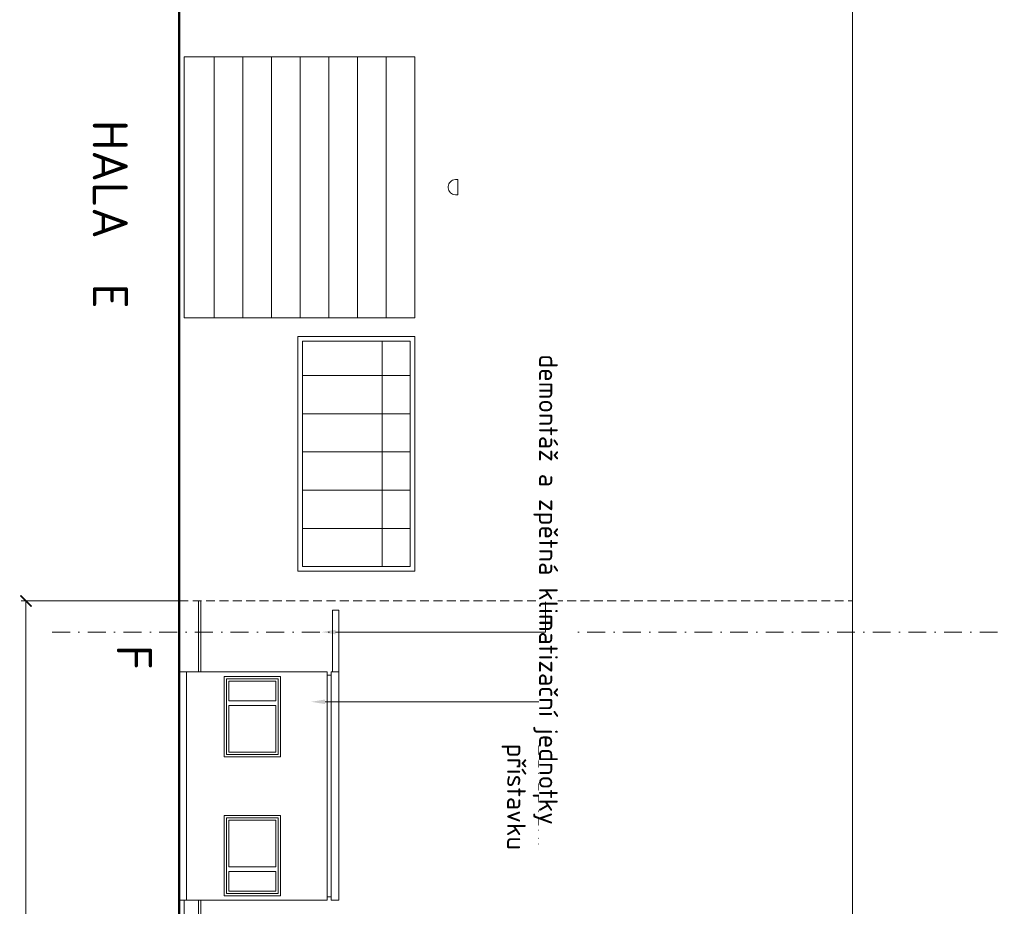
# Model space of a CAD drawing. Header units: millimetres. Extents: x -725694 to 5289369, y -1488057 to 2187451.
# Tile 55 of 256: x -62540 to -41505, y 75338 to 94291. Entities that reach past the tile are written whole.
import ezdxf
from ezdxf import colors
from ezdxf.entities.mleader import LeaderData, LeaderLine
from ezdxf.math import Vec2, Vec3

# ---------------------------------------------------------------- set-up
doc = ezdxf.new("R2010")
doc.units = ezdxf.units.MM
for name, pattern in [('CENTERX2', [101.6, 63.5, -12.7, 12.7, -12.7]), ('DASHDOT', [25.4, 12.7, -6.35, 0, -6.35]), ('HIDDEN', [9.525, 6.35, -3.175])]:
    doc.linetypes.add(name, pattern=pattern)
doc.layers.get('Defpoints').update_dxf_attribs({"color": 8})
for name, color, linetype, lineweight in [('A99_N_kce-pohl', 1, 'Continuous', 9), ('A99_N_koty-200', 5, 'Continuous', 5), ('A99_N_koty-200 @ 200', 5, 'Continuous', 5), ('A99_N_txt-popis-200', 240, 'Continuous', 5), ('A99_N_txt-popis-50 @ 200', 240, 'Continuous', 9), ('A99_S_kce-pohl', 7, 'Continuous', 5), ('A99_S_osy', 1, 'CENTERX2', 5), ('A99_S_txt-popis-200 @ 200', 240, 'Continuous', 9)]:
    doc.layers.add(name, color=color, linetype=linetype, lineweight=lineweight)
doc.styles.add('A99_kota', font='isocpeur.ttf', dxfattribs={"height": 2})
doc.styles.add('A99_popis', font='isocpeur.ttf')
doc.styles.add('ad_popis 100', font='isocpeur.ttf', dxfattribs={"height": 200})
doc.styles.get("Standard").update_dxf_attribs({"font": 'isocpeur.ttf', "width": 0.75})
doc.dimstyles.new('A99_kota_200 new', dxfattribs={"dimscale": 200, "dimtxt": 2, "dimasz": 1.2, "dimexe": 0.5, "dimexo": 1.5, "dimgap": 0.3, "dimtad": 1, "dimdec": 0, "dimzin": 3, "dimdsep": 46, "dimtxsty": 'A99_kota', "dimblk": 'ARCHTICK', "dimcen": 2.5, "dimazin": 2, "dimtfac": 0.75, "dimtdec": 0, "dimtmove": 2, "dimatfit": 0, "dimfxl": 0, "dimtolj": 1, "dimtzin": 0, "dimlwd": 5, "dimlwe": 5, "dimarcsym": 0})

# ---------------------------------------------------------------- blocks, each defined once
blk = doc.blocks.new('_ArchTick')
at = {"color": 0, "linetype": 'ByBlock', "const_width": 0.15}
blk.add_lwpolyline([(-0.5, -0.5), (0.5, 0.5)], dxfattribs=at)
blk = doc.blocks.new('*D352')
at = {"layer": 'A99_N_koty-200', "color": 0, "lineweight": 5, "transparency": 16777216}
for p, q in [((-59020, 81865), (-62507, 81865)), ((-62407, 81865), (-62407, 45380)), ((-62025, 45380), (-62507, 45380))]:
    blk.add_line(p, q, dxfattribs=at)
at = {"layer": 'Defpoints', "color": 0, "linetype": 'Continuous', "lineweight": 0, "transparency": 16777216}
for p in [(-58720, 81865), (-62407, 45380), (-61725, 45380)]:
    blk.add_point(p, dxfattribs=at)
at = {"layer": 'A99_N_koty-200', "color": 0, "linetype": 'Continuous', "lineweight": 5, "transparency": 16777216, "xscale": 240, "yscale": 240, "zscale": 240}
for p, rotation in [((-62407, 81865), 89.99999999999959), ((-62407, 45380), 269.9999999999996)]:
    blk.add_blockref('_ArchTick', p, dxfattribs=dict(at, rotation=rotation))
at = {"layer": 'A99_N_koty-200', "color": 0, "linetype": 'Continuous', "lineweight": 5, "transparency": 16777216, "insert": (-61880, 54895), "char_height": 400, "attachment_point": 5, "rotation": 270, "style": 'A99_kota', "bg_fill": 3, "box_fill_scale": 1.1, "bg_fill_color": 256, "bg_fill_true_color": 13158600, "bg_fill_transparency": 0}
blk.add_mtext('\\A1;I. ETAPA', dxfattribs=at)

msp = doc.modelspace()

# ---------------------------------------------------------------- linework, layer by layer
at = {"layer": 'A99_N_kce-pohl', "color": 1, "lineweight": 9}
msp.add_lwpolyline([(-55719.8, 80350), (-55854.8, 80350), (-55854.8, 81665), (-55719.8, 81665)], close=True, dxfattribs=at)
at = {"layer": 'A99_S_kce-pohl', "lineweight": 50}
msp.add_line((-59129.8, -6660), (-59129.8, 103094.6), dxfattribs=at)
at = {"layer": 'A99_S_kce-pohl', "lineweight": 5}
for p, q in [((-54099.8, 93500), (-59029.8, 93500)), ((-59029.8, 87920), (-59029.8, 93500)), ((-58387.3, 93500), (-58387.3, 87920)), ((-57774.8, 93500), (-57774.8, 87920)), ((-57162.3, 93500), (-57162.3, 87920)), ((-56549.8, 93500), (-56549.8, 87920)), ((-55937.3, 93500), (-55937.3, 87920)), ((-55324.8, 93500), (-55324.8, 87920)), ((-54712.3, 93500), (-54712.3, 87920)), ((-54099.8, 87920), (-54099.8, 93500)), ((-54099.8, 87920), (-59029.8, 87920)), ((-54099.8, 87520), (-56599.8, 87520)), ((-56599.8, 82500), (-56599.8, 87520)), ((-54099.8, 82500), (-54099.8, 87520)), ((-54199.8, 87420), (-56499.8, 87420)), ((-56499.8, 82600), (-56499.8, 87420)), ((-54799.8, 82600), (-54799.8, 87420)), ((-54199.8, 82600), (-54199.8, 87420)), ((-54199.8, 86683.3), (-56499.8, 86683.3)), ((-54199.8, 85866.7), (-56499.8, 85866.7)), ((-54199.8, 85050), (-56499.8, 85050)), ((-54199.8, 84233.3), (-56499.8, 84233.3)), ((-54199.8, 83416.7), (-56499.8, 83416.7)), ((-54099.8, 82500), (-56599.8, 82500)), ((-54199.8, 82600), (-56499.8, 82600)), ((-58719.8, 81865), (-58719.8, 80350)), ((-58669.8, 81865), (-58669.8, 80350)), ((-44749.8, 26350), (-44749.8, 81865)), ((-59029.8, -890), (-59029.8, 75470)), ((-58719.8, 75470), (-58719.8, 74840)), ((-58669.8, 75470), (-58669.8, 74840))]:
    msp.add_line(p, q, dxfattribs=at)
at = {"layer": 'A99_S_kce-pohl', "lineweight": 5, "ltscale": 2}
msp.add_lwpolyline([(-44749.8, 81865), (-44749.8, 100450)], dxfattribs=at)
at = {"layer": 'A99_S_kce-pohl', "lineweight": 5}
msp.add_lwpolyline([(-53177, 90548.6), (-53177, 90871.4), (-53233, 90871.4, 0.4142136), (-53383, 90721.4), (-53383, 90698.6, 0.4142136), (-53233, 90548.6)], format="xyb", close=True, dxfattribs=at)
for points in [[(-55974.8, 80350), (-59129.8, 80350)], [(-58974.8, 80350), (-58974.8, 75470)], [(-55974.8, 75470), (-55974.8, 80350)], [(-55974.8, 80280), (-55884.8, 80280)], [(-55719.8, 80350), (-55884.8, 80350)], [(-55884.8, 75470), (-55884.8, 80350)], [(-55719.8, 75470), (-55719.8, 80350)], [(-55974.8, 75540), (-55884.8, 75540)], [(-55974.8, 75470), (-59129.8, 75470)], [(-55719.8, 75470), (-55884.8, 75470)]]:
    msp.add_lwpolyline(points, dxfattribs=at)
for points in [[(-56969.8, 80250), (-56969.8, 78535), (-58169.8, 78535), (-58169.8, 80250)], [(-57019.8, 80200), (-57019.8, 78585), (-58119.8, 78585), (-58119.8, 80200)], [(-57069.8, 80150), (-57069.8, 79730), (-58069.8, 79730), (-58069.8, 80150)], [(-57069.8, 79630), (-57069.8, 78635), (-58069.8, 78635), (-58069.8, 79630)], [(-56969.8, 75565), (-56969.8, 77280), (-58169.8, 77280), (-58169.8, 75565)], [(-57019.8, 75615), (-57019.8, 77230), (-58119.8, 77230), (-58119.8, 75615)], [(-57069.8, 76185), (-57069.8, 77180), (-58069.8, 77180), (-58069.8, 76185)], [(-57069.8, 75665), (-57069.8, 76085), (-58069.8, 76085), (-58069.8, 75665)]]:
    msp.add_lwpolyline(points, close=True, dxfattribs=at)
at = {"layer": 'A99_S_osy', "linetype": 'DASHDOT', "lineweight": 9, "ltscale": 30}
msp.add_lwpolyline([(-61844.8, 81200), (-41504.8, 81200)], dxfattribs=at)

# ---------------------------------------------------------------- texts
at = {"layer": 'A99_N_txt-popis-200', "lineweight": 9, "ltscale": 5, "style": 'ad_popis 100'}
msp.add_text('HALA  E', height=750, rotation=270, dxfattribs=at).set_placement((-60980, 92145))
at = {"layer": 'A99_N_txt-popis-200', "color": 1, "lineweight": 0, "insert": (-59714.8, 80927.5), "char_height": 750, "attachment_point": 1, "rotation": 270, "style": 'ad_popis 100'}
msp.add_mtext_dynamic_manual_height_columns('F', width=832.5, gutter_width=1000, heights=[0], dxfattribs=at)

# ---------------------------------------------------------------- next in the draw order: dimensions: what is measured, and where the dimension line sits
at = {"layer": 'A99_N_koty-200 @ 200', "color": 1, "linetype": 'Continuous', "lineweight": 5}
dim = msp.add_linear_dim(base=(-62407.5, 45380), p1=(-58719.8, 81865), p2=(-61725, 45380), angle=270, text='I. ETAPA', dimstyle='A99_kota_200 new', override={"dimscale": 200, "dimtix": 0, "dimtofl": 1, "dimtmove": 2, "dimatfit": 0, "dimfxl": 20, "dimtfill": 1}, dxfattribs=at)
dim.commit()
dim.dimension.update_dxf_attribs({"geometry": '*D352', "text_midpoint": (-61880, 54895), "dimtype": 128})

# ---------------------------------------------------------------- next in the draw order: leaders
at = {"layer": 'A99_S_txt-popis-200 @ 200', "lineweight": 5}
ml = msp.add_multileader_mtext('Standard', dxfattribs=at)
ml.set_content('{\\W1;demontáž a zpětná montáž\\Posvětlení}', color=256)
ml.set_leader_properties(color=256, linetype='ByLayer', lineweight=-1)
ml.build(insert=Vec2(0, 0))
ml.multileader.update_dxf_attribs({"dogleg_length": 250, "arrow_head_size": 500, "scale": 200})
ctx = ml.context
ctx.base_point, ctx.scale, ctx.char_height, ctx.arrow_head_size, ctx.landing_gap_size, ctx.plane_origin, ctx.plane_x_axis, ctx.plane_y_axis = Vec3(-50985, 8952.5), 200, 400, 500, 250, Vec3(-51530.9, 7827.8), Vec3(0, -1), Vec3(1, 0)
ctx.text_align_type = 2
notes = []
notes.append((ctx, [(0, (1, 1, 0), (-50985, 3482.5), (0, 1), 1450, [(0, [(-52629.8, 3240), (-50985, 3242.5)], 0, [])])]))
ctx.mtext.insert, ctx.mtext.text_direction, ctx.mtext.rotation, ctx.mtext.width, ctx.mtext.alignment, ctx.mtext.flow_direction = Vec3(-50785, 5182.5), Vec3(0, -1), 4.712389, 3734.826, 3, 5
ctx.mtext.has_bg_fill, ctx.mtext.bg_color, ctx.mtext.bg_scale_factor, ctx.mtext.bg_transparency, ctx.mtext.use_window_bg_color = 1, -1073741824, 1, 0, 1
for ctx, leaders in notes:
    for number, flags, end, landing, length, lines in leaders:
        leader = LeaderData()
        leader.index, (leader.has_last_leader_line, leader.has_dogleg_vector, leader.attachment_direction) = number, flags
        leader.last_leader_point, leader.dogleg_vector, leader.dogleg_length = Vec3(end), Vec3(landing), length
        for number, points, colour, breaks in lines:
            line = LeaderLine()
            line.index, line.vertices, line.color, line.breaks = number, Vec3.list(points), colors.encode_raw_color(colour), breaks
            leader.lines.append(line)
        ctx.leaders.append(leader)

# ---------------------------------------------------------------- next in the draw order: linework, layer by layer
at = {"layer": 'A99_S_kce-pohl', "linetype": 'HIDDEN', "lineweight": 5, "ltscale": 30}
msp.add_lwpolyline([(-59129.8, 81865), (-44749.8, 81865)], dxfattribs=at)

# ---------------------------------------------------------------- next in the draw order: leaders
at = {"layer": 'A99_N_txt-popis-50 @ 200', "lineweight": 9}
ml = msp.add_multileader_mtext('Standard', dxfattribs=at)
ml.set_content('\\A1;{\\C256;zatepleni\\Ppřístavku}', color=1, style='A99_popis')
ml.set_leader_properties(color=256, linetype='ByLayer', lineweight=-1)
ml.build(insert=Vec2(0, 0))
ml.multileader.update_dxf_attribs({"dogleg_length": 1, "arrow_head_size": 300, "scale": 200})
ctx = ml.context
ctx.base_point, ctx.scale, ctx.char_height, ctx.arrow_head_size, ctx.landing_gap_size, ctx.plane_origin, ctx.plane_x_axis, ctx.plane_y_axis = Vec3(-51320, 79065), 200, 400, 300, 250, Vec3(-60650.8, 76260), Vec3(0, -1), Vec3(1, 0)
notes = []
notes.append((ctx, [(0, (1, 1, 0), (-51320, 79710), (0, -1), 645, [(0, [(-56315, 79710)], 0, [])])]))
ctx.mtext.insert, ctx.mtext.text_direction, ctx.mtext.rotation, ctx.mtext.width, ctx.mtext.defined_height, ctx.mtext.flow_direction = Vec3(-51060, 78815), Vec3(0, -1), 4.712389, 2520, 1693.3, 5
ctx.mtext.has_bg_fill, ctx.mtext.bg_color, ctx.mtext.bg_scale_factor, ctx.mtext.bg_transparency, ctx.mtext.use_window_bg_color = 1, -1073741824, 1, 0, 1
for ctx, leaders in notes:
    for number, flags, end, landing, length, lines in leaders:
        leader = LeaderData()
        leader.index, (leader.has_last_leader_line, leader.has_dogleg_vector, leader.attachment_direction) = number, flags
        leader.last_leader_point, leader.dogleg_vector, leader.dogleg_length = Vec3(end), Vec3(landing), length
        for number, points, colour, breaks in lines:
            line = LeaderLine()
            line.index, line.vertices, line.color, line.breaks = number, Vec3.list(points), colors.encode_raw_color(colour), breaks
            leader.lines.append(line)
        ctx.leaders.append(leader)

# ---------------------------------------------------------------- next in the draw order: leaders
ml = msp.add_multileader_mtext('Standard', dxfattribs=at)
ml.set_content('{\\C256;demontáž a zpětná klimatizační jednotky}', color=1, style='A99_popis')
ml.set_leader_properties(color=256, linetype='ByLayer', lineweight=-1)
ml.build(insert=Vec2(0, 0))
ml.multileader.update_dxf_attribs({"dogleg_length": 1, "arrow_head_size": 300, "scale": 200})
ctx = ml.context
ctx.base_point, ctx.scale, ctx.char_height, ctx.arrow_head_size, ctx.landing_gap_size, ctx.plane_origin, ctx.plane_x_axis, ctx.plane_y_axis = Vec3(-51305, 87385), 200, 400, 300, 250, Vec3(-61800.8, 84717.5), Vec3(0, -1), Vec3(1, 0)
notes = []
notes.append((ctx, [(1, (1, 1, 0), (-51305, 81200), (0, 1), 645, [(0, [(-56090.4, 81200)], 0, [])])]))
ctx.mtext.insert, ctx.mtext.text_direction, ctx.mtext.rotation, ctx.mtext.width, ctx.mtext.defined_height, ctx.mtext.flow_direction = Vec3(-51045, 87135), Vec3(0, -1), 4.712389, 5199.634, 1693.3, 5
ctx.mtext.has_bg_fill, ctx.mtext.bg_color, ctx.mtext.bg_scale_factor, ctx.mtext.bg_transparency, ctx.mtext.use_window_bg_color = 1, -1073741824, 1, 0, 1
for ctx, leaders in notes:
    for number, flags, end, landing, length, lines in leaders:
        leader = LeaderData()
        leader.index, (leader.has_last_leader_line, leader.has_dogleg_vector, leader.attachment_direction) = number, flags
        leader.last_leader_point, leader.dogleg_vector, leader.dogleg_length = Vec3(end), Vec3(landing), length
        for number, points, colour, breaks in lines:
            line = LeaderLine()
            line.index, line.vertices, line.color, line.breaks = number, Vec3.list(points), colors.encode_raw_color(colour), breaks
            leader.lines.append(line)
        ctx.leaders.append(leader)

doc.saveas('drawing.dxf')
